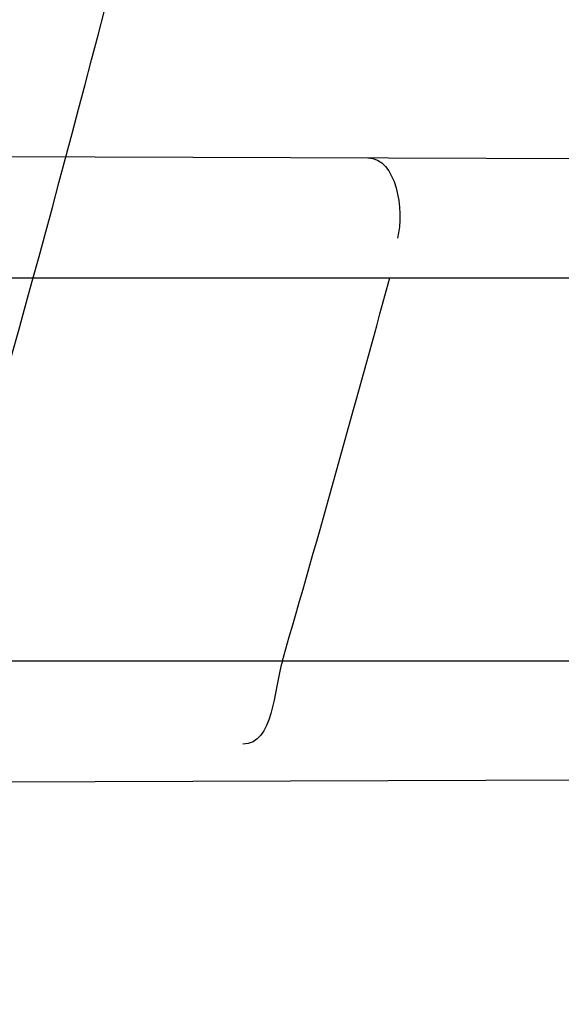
# Model space of a CAD drawing. Header units: millimetres. Extents: x 0 to 297, y 0 to 210.
# Tile 31 of 256: x 146.20794 to 146.21783, y 90.95549 to 90.97349. Entities that reach past the tile are written whole.
import ezdxf

# ---------------------------------------------------------------- set-up
doc = ezdxf.new("R2010")
doc.units = ezdxf.units.MM
doc.header["$LTSCALE"] = 16.335
doc.layers.get('0').update_dxf_attribs({"linetype": 'CONTINUOUS'})
for name, color, linetype in [('01_GLOBAL', 7, 'CONTINUOUS'), ('INTFCLR_1', 7, 'CONTINUOUS'), ('INTFCLR_144815', 7, 'CONTINUOUS')]:
    doc.layers.add(name, color=color, linetype=linetype)

msp = doc.modelspace()

# ---------------------------------------------------------------- linework, layer by layer
at = {"color": 7, "linetype": 'Continuous'}
msp.add_circle((146.8548034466, 92.13446435), 2.66, dxfattribs=at)
at = {"color": 9, "linetype": 'Continuous'}
msp.add_arc((146.8548034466, 92.13446435), 2.6259090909, 182.9674534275, 267.0325465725, dxfattribs=at)
at = {"layer": '01_GLOBAL', "color": 7, "linetype": 'Continuous'}
msp.add_circle((146.8548034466, 92.13446435), 2.695, dxfattribs=at)
at = {"layer": 'INTFCLR_1', "color": 9, "linetype": 'Continuous'}
for p, q in [((146.1904119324, 90.9710441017), (146.251158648, 90.9708320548)), ((146.1908577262, 90.9687686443), (146.2506262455, 90.9687686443)), ((146.1887624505, 90.96176864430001), (146.2488339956, 90.96176864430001)), ((146.1869335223, 90.9594810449), (146.2483072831, 90.95969528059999))]:
    msp.add_line(p, q, dxfattribs=at)
at = {"layer": 'INTFCLR_1', "color": 6, "linetype": 'Continuous'}
for centre, radius, start, end in [((145.8396077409, 91.0702686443), 0.4224162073, 270, 90.00000002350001), ((145.8396077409, 91.0702686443), 0.4014439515, 270, 90.00000002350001), ((145.8390284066, 91.07026646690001), 0.3891373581, 343.8104319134, 344.8808162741)]:
    msp.add_arc(centre, radius, start, end, dxfattribs=at)
at = {"layer": 'INTFCLR_1', "color": 9, "linetype": 'Continuous'}
for points, knots in [([(146.215167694, 90.9396470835), (146.2159987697, 90.9419085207), (146.2176274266, 90.946474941), (146.2207305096, 90.9557355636), (146.2257654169, 90.97235802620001), (146.2304341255, 90.99186806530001), (146.2335169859, 91.0093050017), (146.2348129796, 91.0182086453), (146.2354818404, 91.02335838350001), (146.2370256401, 91.0362869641), (146.2386297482, 91.0583777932), (146.2383725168, 91.0844410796), (146.2371603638, 91.1013312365), (146.2363978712, 91.10913017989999), (146.2358364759, 91.11431722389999), (146.2341019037, 91.1283170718), (146.2301634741, 91.1507347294), (146.2244881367, 91.17262139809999), (146.2204287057, 91.18561168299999), (146.2189019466, 91.1902581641), (146.2165792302, 91.19710265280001), (146.2113391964, 91.2114121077), (146.2022901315, 91.2324139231), (146.191984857, 91.25225539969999), (146.1848007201, 91.2644679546), (146.1814430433, 91.2699042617), (146.1792124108, 91.2734478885), (146.1731796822, 91.2827676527), (146.1630706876, 91.2970711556), (146.1490288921, 91.31448381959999), (146.1371354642, 91.3275359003), (146.1288272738, 91.33587871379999), (146.1242335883, 91.3402958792), (146.1178598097, 91.34625301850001), (146.1089384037, 91.3540531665), (146.0992814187, 91.3616216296), (146.0931582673, 91.3659756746), (146.0901748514, 91.36797805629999), (146.0877179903, 91.3695554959), (146.0855301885, 91.370872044), (146.0836031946, 91.37188306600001), (146.0825200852, 91.3723860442), (146.0816575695, 91.37269367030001), (146.0810609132, 91.3728329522), (146.0805598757, 91.3727572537), (146.0804622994, 91.37228572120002), (146.0807027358, 91.3717645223), (146.0811202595, 91.37104224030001), (146.0817948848, 91.3701330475), (146.0826939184, 91.36902450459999), (146.0838249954, 91.3677243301), (146.0851758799, 91.36623182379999), (146.086740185, 91.3645487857), (146.0892045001, 91.3619398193), (146.0927127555, 91.3582725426), (146.0992604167, 91.35140180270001), (146.106411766, 91.3436935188), (146.1129263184, 91.3363261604), (146.1169531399, 91.331641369), (146.123428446, 91.3239507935), (146.1333417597, 91.31148785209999), (146.1463378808, 91.2933556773), (146.155744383, 91.27855323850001), (146.1619029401, 91.26801686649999), (146.1660815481, 91.2606062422), (146.1732904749, 91.2470796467), (146.1829180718, 91.22665319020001), (146.189559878, 91.2096229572), (146.192649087, 91.2007931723)], [0, 0, 0, 0, 0.0103790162, 0.0208837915, 0.0420711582, 0.08518389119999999, 0.1071959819, 0.1183353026, 0.1239410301, 0.1295663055, 0.1744258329, 0.2192337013, 0.2417180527, 0.2473539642, 0.2529903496, 0.2641931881, 0.3081223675, 0.3509244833, 0.3614867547, 0.3667496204, 0.3719934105, 0.3926231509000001, 0.4323812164, 0.470412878, 0.488854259, 0.4934078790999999, 0.4979383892, 0.5068921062, 0.5412323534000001, 0.5733304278, 0.6031976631, 0.6172528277, 0.6240454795, 0.630650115, 0.6548352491, 0.6750685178, 0.6834752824, 0.6871962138, 0.6905460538, 0.6960524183, 0.6981915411, 0.6999110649, 0.7012078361, 0.7020914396, 0.7026255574, 0.7031007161, 0.7038824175, 0.7050749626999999, 0.7066970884, 0.7087489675, 0.7112252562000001, 0.7141187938, 0.7174211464, 0.7211233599, 0.729578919, 0.7392839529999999, 0.762009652, 0.7748693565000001, 0.7816473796, 0.7886214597, 0.8181786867, 0.8502212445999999, 0.8846823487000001, 0.8936821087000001, 0.9027944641, 0.9213301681, 0.9597016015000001, 1, 1, 1, 1]), ([(146.0853256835, 91.3712686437), (146.0858354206, 91.3712685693), (146.0884302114, 91.37024205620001), (146.0914097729, 91.3684995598), (146.094679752, 91.36644225), (146.0977098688, 91.3644452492), (146.1039326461, 91.360106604), (146.1137472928, 91.3525690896), (146.1228234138, 91.3447983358), (146.1293077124, 91.3388643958), (146.1339781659, 91.33446754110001), (146.1424222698, 91.3261670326), (146.1545124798, 91.3131819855), (146.1687911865, 91.29585634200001), (146.1790766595, 91.28161812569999), (146.1852148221, 91.2723404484), (146.1874832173, 91.2688147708), (146.1908964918, 91.263408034), (146.1981971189, 91.2512666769), (146.2086731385, 91.2315369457), (146.2178781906, 91.21064109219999), (146.2232089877, 91.19640184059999), (146.2255710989, 91.18959322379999), (146.227123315, 91.18497242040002), (146.2312489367, 91.17205880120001), (146.2370185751, 91.1502981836), (146.2410247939, 91.1279970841), (146.242788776, 91.1140716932), (146.2433595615, 91.1089133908), (146.2441347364, 91.1011583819), (146.2453671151, 91.08436335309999), (146.2456287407, 91.058442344), (146.2439975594, 91.03647449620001), (146.2424282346, 91.02361998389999), (146.2417481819, 91.0184987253), (146.2404303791, 91.0096435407), (146.2372949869, 90.9922981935), (146.2325471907, 90.97289442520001), (146.2274296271, 90.95636879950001), (146.2242749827, 90.9471599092), (146.2226192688, 90.94261896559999), (146.2217743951, 90.9403701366)], [0, 0, 0, 0, 0.0031306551, 0.0166311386, 0.0214593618, 0.0268204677, 0.03892666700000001, 0.0680356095, 0.1027865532, 0.1122690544, 0.1220182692, 0.1421808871, 0.1849821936, 0.2309157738, 0.2799873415, 0.2927705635, 0.2992370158, 0.3057352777, 0.3320402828, 0.3862318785, 0.4428084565, 0.4721382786, 0.4795908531, 0.487069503, 0.5020757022, 0.562848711, 0.6251729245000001, 0.641061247, 0.6490543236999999, 0.6570463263, 0.6889269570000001, 0.7524525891, 0.8160592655, 0.8240370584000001, 0.8319876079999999, 0.8477879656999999, 0.8790177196, 0.9402188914, 0.9703170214, 0.9852457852, 1, 1, 1, 1]), ([(146.192649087, 91.2007931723), (146.1958606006, 91.19161380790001), (146.2016925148, 91.1727509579), (146.207244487, 91.1485054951), (146.2099856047, 91.1323126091), (146.2110878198, 91.12467357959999), (146.2117778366, 91.1195334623), (146.2134659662, 91.10537393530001), (146.2150886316, 91.08202445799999), (146.2148602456, 91.05859212), (146.2140091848, 91.0442666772), (146.2136200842, 91.03903900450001), (146.2129629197, 91.0312586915), (146.2111506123, 91.0146916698), (146.206931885, 90.9897134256), (146.2017743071, 90.9689710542), (146.19827327, 90.95706681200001), (146.1968531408, 90.95239866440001), (146.1942959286, 90.9443911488), (146.1888936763, 90.9289345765), (146.1802622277, 90.90786547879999), (146.171382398, 90.8897741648), (146.1656550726, 90.8792145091), (146.1635773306, 90.8754900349), (146.1604900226, 90.8700564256), (146.1538400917, 90.8588573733), (146.1432874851, 90.8427416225), (146.130351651, 90.82515020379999), (146.1210235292, 90.81367435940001), (146.1156460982, 90.8073755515), (146.113618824, 90.80502464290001), (146.1101975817, 90.8011144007), (146.1038773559, 90.7940784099), (146.096999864, 90.7867494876), (146.0907938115, 90.7802607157), (146.0870749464, 90.7763572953), (146.0841227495, 90.7731700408), (146.082218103, 90.7709636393), (146.0811689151, 90.76956887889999), (146.0807337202, 90.7688287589), (146.0804699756, 90.768297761), (146.0805812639, 90.7676067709), (146.0820539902, 90.76790723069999), (146.0836740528, 90.7686837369), (146.0866075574, 90.7702696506), (146.0894057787, 90.77205211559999), (146.0917034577, 90.7735832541), (146.0931778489, 90.7745970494), (146.0956556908, 90.77633123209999), (146.0996186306, 90.7792326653), (146.1051563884, 90.78353748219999), (146.1134349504, 90.79034993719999), (146.1208444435, 90.79699512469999), (146.1273278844, 90.803212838), (146.1319747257, 90.8077988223), (146.1403493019, 90.8164335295), (146.1522854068, 90.8298984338), (146.1663008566, 90.8478011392), (146.1763364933, 90.8624671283), (146.1823017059, 90.8720054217), (146.1845040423, 90.87562926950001), (146.1878179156, 90.8811894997), (146.1948947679, 90.8936741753), (146.2049952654, 90.9139390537), (146.2119439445, 90.93087495), (146.2151676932, 90.9396470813)], [0, 0, 0, 0, 0.0419354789, 0.08505031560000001, 0.1071497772, 0.1127379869, 0.1183317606, 0.1295131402, 0.1742263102, 0.2191466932, 0.230445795, 0.2361065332, 0.241751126, 0.2641147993, 0.3079545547, 0.3508736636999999, 0.3561840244, 0.3614616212, 0.3719139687, 0.3924297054, 0.4320526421, 0.4700131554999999, 0.4792642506, 0.483852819, 0.4884035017, 0.5062126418, 0.5400088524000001, 0.5714206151, 0.6003317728, 0.6037560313, 0.6071340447, 0.6137178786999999, 0.6261602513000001, 0.6479155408, 0.6570536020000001, 0.6648783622, 0.6711643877, 0.6757843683, 0.6774462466, 0.6786751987, 0.6794900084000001, 0.6799813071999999, 0.6813020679, 0.6842478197, 0.6888651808, 0.6950795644, 0.6987591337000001, 0.70073729, 0.7027989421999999, 0.7117993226, 0.7219139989, 0.7330405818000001, 0.7580265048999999, 0.7648041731, 0.7717766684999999, 0.7861782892, 0.816667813, 0.8493175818, 0.8841610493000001, 0.8932352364, 0.8978283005, 0.9024468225, 0.9211469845, 0.9596997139, 1, 1, 1, 1]), ([(146.0853256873, 90.7692686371), (146.0851880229, 90.76926865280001), (146.0848509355, 90.76933511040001), (146.0848682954, 90.76994105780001), (146.0852289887, 90.7705644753), (146.0858526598, 90.7714910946), (146.0868032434, 90.7726443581), (146.0886356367, 90.7747215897), (146.090803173, 90.7769929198), (146.093215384, 90.77947858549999), (146.0959839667, 90.7823063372), (146.1017014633, 90.78813019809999), (146.1087122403, 90.79541364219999), (146.1151564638, 90.8024097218), (146.1186445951, 90.80629812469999), (146.1207113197, 90.8086358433), (146.1261908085, 90.8148966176), (146.1356953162, 90.82630389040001), (146.1488811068, 90.8438006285), (146.1596415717, 90.8598377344), (146.1664241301, 90.87098636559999), (146.1695721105, 90.8763942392), (146.1716900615, 90.88010002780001), (146.1775256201, 90.8906021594), (146.1865751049, 90.9085978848), (146.1953782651, 90.9295730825), (146.2008882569, 90.9449633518), (146.2034958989, 90.9529350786), (146.2049438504, 90.9575818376), (146.2085119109, 90.96942638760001), (146.2137695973, 90.9900678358), (146.2180725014, 91.0149384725), (146.2199207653, 91.0314342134), (146.2205908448, 91.0391798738), (146.2209875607, 91.0443838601), (146.221855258, 91.0586438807), (146.2220882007, 91.0819731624), (146.2204334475, 91.1052178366), (146.2187124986, 91.1193111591), (146.218008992, 91.1244278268), (146.2168850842, 91.13203296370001), (146.2140893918, 91.1481570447), (146.2084266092, 91.17229781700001), (146.202482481, 91.1910654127), (146.1992099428, 91.20019722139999)], [0, 0, 0, 0, 0.0008731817, 0.001718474, 0.0032338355, 0.0055641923, 0.008732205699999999, 0.0127298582, 0.0231213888, 0.0286463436, 0.0346993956, 0.04822263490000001, 0.0804125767, 0.0988155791, 0.1085508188, 0.1135449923, 0.1186070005, 0.1613231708, 0.2076862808, 0.2575123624, 0.2837454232, 0.2904461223, 0.2972015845, 0.3108183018, 0.3666504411, 0.4248609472, 0.4549769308, 0.4703146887, 0.4780576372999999, 0.4858477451, 0.5487776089, 0.6130123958, 0.6457680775, 0.6540347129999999, 0.6623246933, 0.6788711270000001, 0.74464742, 0.8101273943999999, 0.8265053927, 0.8346996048, 0.8428861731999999, 0.8752668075, 0.9384714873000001, 1, 1, 1, 1])]:
    msp.add_open_spline(points, degree=3, knots=knots, dxfattribs=at)
at = {"layer": 'INTFCLR_1', "color": 6, "linetype": 'Continuous'}
for points, knots in [([(146.1150652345, 91.3712686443), (146.1142109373, 91.3712686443), (146.1157546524, 91.3683280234), (146.1170803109, 91.3667058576), (146.1192467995, 91.3638593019), (146.1219201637, 91.3606396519), (146.125337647, 91.3565305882), (146.129332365, 91.3517587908), (146.1336170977, 91.3465688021), (146.1378478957, 91.3413533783), (146.1417862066, 91.33638567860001), (146.1454017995, 91.33172329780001), (146.1486896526, 91.3273866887), (146.1516611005, 91.3233827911), (146.1543369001, 91.3197024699), (146.156743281, 91.3163299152), (146.1589048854, 91.3132456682), (146.1608385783, 91.3104414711), (146.1625660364, 91.3078989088), (146.1641084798, 91.30559694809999), (146.165490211, 91.30350884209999), (146.1667189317, 91.3016311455), (146.1678098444, 91.29994672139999), (146.1687779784, 91.29843810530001), (146.1696459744, 91.2970741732), (146.1706214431, 91.29552968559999), (146.171753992, 91.2937197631), (146.1728766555, 91.29190262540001), (146.1738510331, 91.2903096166), (146.1746912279, 91.2889253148), (146.1756155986, 91.2873892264), (146.1766371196, 91.2856754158), (146.1777643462, 91.28376355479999), (146.1790081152, 91.2816276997), (146.1803754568, 91.2792474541), (146.181880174, 91.2765877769), (146.1835347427, 91.2736124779), (146.1853542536, 91.27027563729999), (146.1873580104, 91.2665190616), (146.1895596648, 91.26228659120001), (146.1919715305, 91.2575132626), (146.194608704, 91.25211957), (146.1974929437, 91.24599442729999), (146.200642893, 91.2390039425), (146.2040752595, 91.23097719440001), (146.207802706, 91.22170867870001), (146.2118351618, 91.2109047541), (146.2161179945, 91.1983172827), (146.2203681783, 91.1842931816), (146.2242872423, 91.1694234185), (146.2276657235, 91.1543820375), (146.2304753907, 91.139299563), (146.2327156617, 91.12423570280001), (146.2343982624, 91.1091881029), (146.2355287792, 91.09419226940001), (146.236117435, 91.07923359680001), (146.2361708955, 91.0643357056), (146.2356951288, 91.04948488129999), (146.2346936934, 91.03468304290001), (146.2331693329, 91.0199420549), (146.2311191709, 91.00523224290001), (146.2285428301, 90.9905732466), (146.2254275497, 90.9759332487), (146.2217708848, 90.96133081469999), (146.2176203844, 90.94696854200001), (146.2132204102, 90.93354429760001), (146.2088852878, 90.9216267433), (146.2048596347, 90.91144843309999), (146.2011587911, 90.9027023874), (146.1977663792, 90.8951298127), (146.1946668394, 90.88853337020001), (146.1918379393, 90.88275133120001), (146.1892594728, 90.8776633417), (146.1869119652, 90.8731715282), (146.1847820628, 90.86920240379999), (146.1828538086, 90.8656918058), (146.1811073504, 90.8625765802), (146.1795253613, 90.85980462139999), (146.1780916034, 90.8573318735), (146.1767959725, 90.85512907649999), (146.1756290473, 90.853169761), (146.1745782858, 90.8514245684), (146.1736278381, 90.8498612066), (146.1727650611, 90.8484544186), (146.1719665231, 90.84716262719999), (146.1711689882, 90.84588214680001), (146.1703111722, 90.8445150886), (146.1693416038, 90.84298277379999), (146.1682509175, 90.8412753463), (146.1670226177, 90.8393723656), (146.1656376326, 90.83725160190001), (146.1640803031, 90.83489670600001), (146.1623329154, 90.8322916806), (146.1603729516, 90.82941522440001), (146.1581781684, 90.826247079), (146.1557236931, 90.8227690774), (146.1529902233, 90.81897164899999), (146.1499514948, 90.81483864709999), (146.1465806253, 90.8103557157), (146.1428687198, 90.80553486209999), (146.1388145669, 90.8003907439), (146.1344498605, 90.7949851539), (146.129996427, 90.7895765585), (146.1258273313, 90.7845911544), (146.1222457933, 90.7802900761), (146.1194492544, 90.7769295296), (146.1171773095, 90.7739602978), (146.1158081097, 90.7722877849), (146.114193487, 90.7692686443), (146.1150652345, 90.7692686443)], [0, 0, 0, 0, 0.0038604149, 0.007501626, 0.0124785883, 0.0188917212, 0.0268498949, 0.0364677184, 0.0470694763, 0.05724446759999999, 0.0668187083, 0.0757144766, 0.08390537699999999, 0.0914099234, 0.09824517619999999, 0.1044667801, 0.1101313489, 0.1152642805, 0.1198589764, 0.1240215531, 0.1277856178, 0.1311734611, 0.1341617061, 0.1368541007, 0.1392736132, 0.1414672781, 0.1451087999, 0.148921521, 0.1511192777, 0.1535471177, 0.1562389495, 0.1592204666, 0.1625628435, 0.1662680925, 0.1703891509, 0.1749670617, 0.1800766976, 0.185772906, 0.1921414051, 0.1993155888, 0.2073311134, 0.2163077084, 0.2264451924, 0.2379233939, 0.2509534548, 0.2658909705, 0.2830621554, 0.3030578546, 0.3259639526, 0.3492662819, 0.3725305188, 0.395610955, 0.4185782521, 0.4413347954, 0.4640172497, 0.4865192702, 0.5089682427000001, 0.5313242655, 0.5536477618, 0.5759939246, 0.5982772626, 0.6207472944, 0.6432362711, 0.6658996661, 0.6887559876, 0.7107777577, 0.7297237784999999, 0.7460531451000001, 0.7602331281, 0.7726347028, 0.7835467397, 0.7931663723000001, 0.8017211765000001, 0.8093215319, 0.8160683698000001, 0.8220757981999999, 0.8274205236, 0.83220661, 0.8364980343, 0.8403367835, 0.8437547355, 0.8468031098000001, 0.8495420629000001, 0.8520223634, 0.8542604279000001, 0.8564046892, 0.8588391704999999, 0.8615533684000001, 0.8645986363, 0.8679945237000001, 0.8717882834, 0.8760445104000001, 0.8807522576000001, 0.8859628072, 0.8917731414, 0.8981681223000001, 0.9051985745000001, 0.9129160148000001, 0.9213486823, 0.930543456, 0.9404096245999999, 0.9509435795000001, 0.9619432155, 0.9720502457, 0.9803711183, 0.9870628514, 0.9922716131, 0.9960607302, 1, 1, 1, 1]), ([(146.1150652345, 90.7692686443), (146.1160387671, 90.7692686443), (146.1177271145, 90.7704064), (146.1203228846, 90.771969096), (146.1232989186, 90.77413160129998), (146.1269787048, 90.7769491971), (146.1313602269, 90.7805465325), (146.136189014, 90.7847397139), (146.1410884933, 90.7892225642), (146.14571304, 90.7936536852), (146.1499506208, 90.7978758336), (146.1538079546, 90.8018604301), (146.1573032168, 90.80558744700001), (146.1604624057, 90.80905244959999), (146.1633068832, 90.8122543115), (146.1658602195, 90.8151952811), (146.1681553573, 90.81789510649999), (146.1702110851, 90.8203595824), (146.1720499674, 90.82260144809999), (146.1736917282, 90.82463420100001), (146.175161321, 90.82647923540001), (146.1764960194, 90.8281758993), (146.177810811, 90.8298661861), (146.1792115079, 90.8316888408), (146.1806985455, 90.83365031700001), (146.1821699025, 90.8356187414), (146.183615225, 90.8375779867), (146.1851191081, 90.83964462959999), (146.1867839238, 90.8419668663), (146.1886446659, 90.84460610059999), (146.1907239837, 90.84761283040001), (146.1930437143, 90.8510418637), (146.1956231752, 90.8549500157), (146.1984823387, 90.8594072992), (146.2016518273, 90.86451166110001), (146.2051614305, 90.8703758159), (146.209038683, 90.87713741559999), (146.2133125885, 90.8849785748), (146.2180078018, 90.8941127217), (146.2231555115, 90.90485947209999), (146.2286552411, 90.91737178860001), (146.2341538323, 90.9312565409), (146.2392951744, 90.9458956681), (146.2438614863, 90.9607345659), (146.2478132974, 90.9756282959), (146.2511637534, 90.9905608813), (146.2539112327, 91.0054533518), (146.2560779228, 91.020346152), (146.2576685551, 91.0351758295), (146.2586982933, 91.04996599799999), (146.2591763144, 91.0647019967), (146.2591102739, 91.07938636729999), (146.2585051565, 91.0940278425), (146.2573642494, 91.1086171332), (146.2556872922, 91.1231604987), (146.2534729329, 91.1376558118), (146.2507211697, 91.1520808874), (146.2474209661, 91.1664680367), (146.2435667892, 91.18079923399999), (146.239139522, 91.1950910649), (146.234151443, 91.20927087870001), (146.2288018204, 91.2228037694), (146.2234345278, 91.2350612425), (146.218408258, 91.24561069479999), (146.2138248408, 91.25458398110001), (146.2096571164, 91.2622864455), (146.2058775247, 91.2689320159), (146.2024553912, 91.2746998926), (146.1993628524, 91.27972662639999), (146.196567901, 91.2841272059), (146.1940471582, 91.2879852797), (146.1917761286, 91.291377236), (146.189737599, 91.2943570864), (146.1879066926, 91.29698229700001), (146.18627007, 91.2992900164), (146.1848016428, 91.3013303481), (146.183482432, 91.3031394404), (146.182221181, 91.3048484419), (146.1809100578, 91.3066048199), (146.1794654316, 91.30851560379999), (146.1779774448, 91.3104564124), (146.1764846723, 91.31237679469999), (146.1749729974, 91.3142966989), (146.1733137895, 91.3163746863), (146.1714604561, 91.3186595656), (146.1693845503, 91.3211749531), (146.1670661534, 91.32393152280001), (146.1644777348, 91.32694376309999), (146.1615962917, 91.33021938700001), (146.1583918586, 91.3337681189), (146.154841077, 91.33758842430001), (146.1509238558, 91.34167085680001), (146.1466153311, 91.3459997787), (146.1419164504, 91.35053715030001), (146.1369054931, 91.3551583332), (146.1319289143, 91.35951049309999), (146.1273729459, 91.3632762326), (146.1235388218, 91.3662278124), (146.1204516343, 91.36848349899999), (146.1177826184, 91.37009623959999), (146.1160568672, 91.3712686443), (146.1150652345, 91.3712686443)], [0, 0, 0, 0, 0.0042187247, 0.0081401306, 0.0133978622, 0.0200459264, 0.0282638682, 0.0379443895, 0.0477615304, 0.05703690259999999, 0.0656973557, 0.0736821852, 0.0810680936, 0.0878383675, 0.0940009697, 0.0996271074, 0.1047154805, 0.1093563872, 0.1135342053, 0.1172803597, 0.1206792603, 0.1237557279, 0.1266349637, 0.1299589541, 0.1337168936, 0.1373013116, 0.1406085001, 0.1442672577, 0.148377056, 0.1529904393, 0.1582606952, 0.164218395, 0.1709303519, 0.1785521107, 0.1871652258, 0.1969659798, 0.2081658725, 0.2209392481, 0.2356613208, 0.2526660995, 0.2725685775, 0.2948769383, 0.3173640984, 0.3397873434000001, 0.3621386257, 0.3841211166, 0.4060891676, 0.4277469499, 0.4493218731, 0.470705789, 0.4919793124, 0.5131981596, 0.5343255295, 0.5554668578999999, 0.5765984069, 0.5977513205, 0.6189954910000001, 0.6402209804, 0.6617015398, 0.6832900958, 0.7050415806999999, 0.7268239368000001, 0.7463339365, 0.7630160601, 0.7774553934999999, 0.7899931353, 0.8009638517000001, 0.8105830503, 0.8190545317, 0.8265380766, 0.8331730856, 0.8390248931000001, 0.8442268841, 0.8488182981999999, 0.8528943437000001, 0.8564866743, 0.8597116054, 0.8625968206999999, 0.8656908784, 0.8692094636, 0.8729771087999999, 0.8762884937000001, 0.879749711, 0.8835661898, 0.8878115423, 0.8924986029, 0.8976989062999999, 0.9034198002, 0.9097088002, 0.9166034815, 0.9241390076, 0.9323094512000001, 0.9411199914, 0.9506041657, 0.9606137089, 0.9706541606, 0.9792553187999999, 0.9862062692, 0.9916647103, 0.9957028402, 1, 1, 1, 1])]:
    msp.add_open_spline(points, degree=3, knots=knots, dxfattribs=at)
for points in [[(146.2142937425, 90.97096073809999), (146.2148149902, 90.9709589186), (146.2149718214, 90.969997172), (146.2148358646, 90.9694939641)], [(146.212734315, 90.96176864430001), (146.2125776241, 90.9612289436), (146.2125739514, 90.96024722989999), (146.2120119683, 90.9602452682)]]:
    msp.add_open_spline(points, degree=3, dxfattribs=at)
at = {"layer": 'INTFCLR_144815', "color": 6, "linetype": 'Continuous'}
for radius in [0.4466793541, 0.4256665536]:
    msp.add_circle((145.8396077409, 91.0702686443), radius, dxfattribs=at)
for radius, start, end in [(0.6157754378, 313.9937911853, 154.5150993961), (0.5947754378, 312.9543589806, 154.5144414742), (0.5751005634, 282.2440355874, 71.2863570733), (0.4537777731, 308.490992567, 51.50900743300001)]:
    msp.add_arc((145.8396077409, 91.0702686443), radius, start, end, dxfattribs=at)
at = {"layer": 'INTFCLR_144815', "color": 9, "linetype": 'Continuous'}
for centre, radius, start, end in [((145.8396077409, 91.0702686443), 0.5712784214, 292.4997540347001, 54.0964566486), ((145.8396102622, 91.0702698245), 0.5153523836, 292.4997540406, 54.09645665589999), ((145.8396077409, 91.0702686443), 0.450734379, 313.8592910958, 46.1407088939)]:
    msp.add_arc(centre, radius, start, end, dxfattribs=at)
at = {"layer": 'INTFCLR_144815', "color": 6, "linetype": 'Continuous'}
for points, knots in [([(146.1515348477, 90.7587687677), (146.1512150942, 90.7587746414), (146.1512119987, 90.7600070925), (146.1517859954, 90.7606977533), (146.1523169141, 90.7616585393), (146.1528921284, 90.7625183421), (146.1535763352, 90.7635215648), (146.1543814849, 90.7646472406), (146.15530592, 90.76590779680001), (146.1563525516, 90.76730531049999), (146.1575225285, 90.7688454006), (146.1588179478, 90.7705337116), (146.1602417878, 90.77237807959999), (146.1617966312, 90.7743862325), (146.1634827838, 90.7765637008), (146.1652973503, 90.7789125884), (146.1672357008, 90.7814334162), (146.169295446, 90.7841302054), (146.1714790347, 90.7870140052), (146.1737896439, 90.7900978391), (146.1762240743, 90.7933873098), (146.1787743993, 90.79688231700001), (146.1814309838, 90.80058082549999), (146.1841860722, 90.80448380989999), (146.1870298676, 90.8085896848), (146.1899514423, 90.8128953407), (146.1929388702, 90.81739609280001), (146.195979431, 90.82208572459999), (146.1990598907, 90.82695665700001), (146.2021667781, 90.832000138), (146.2052866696, 90.837206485), (146.2084064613, 90.8425653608), (146.2115136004, 90.84806604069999), (146.2145962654, 90.85369765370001), (146.2176434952, 90.85944939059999), (146.2206452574, 90.86531064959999), (146.2235925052, 90.87127120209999), (146.2264771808, 90.8773212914), (146.2292921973, 90.88345171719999), (146.2320314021, 90.88965389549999), (146.2346894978, 90.8959198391), (146.2372619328, 90.9022420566), (146.2397453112, 90.90861474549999), (146.2421317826, 90.9150191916), (146.2444188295, 90.9214479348), (146.2466074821, 90.92790255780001), (146.2487002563, 90.9343910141), (146.2506975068, 90.9409155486), (146.2525965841, 90.9474680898), (146.2543963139, 90.95404485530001), (146.2560946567, 90.9606375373), (146.2576905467, 90.9672398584), (146.2591843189, 90.9738506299), (146.2605765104, 90.98046966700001), (146.2618676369, 90.9870969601), (146.2630580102, 90.99373176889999), (146.2641477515, 91.00037227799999), (146.2651369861, 91.0070162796), (146.2660260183, 91.0136624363), (146.2668152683, 91.02031037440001), (146.2675051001, 91.0269596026), (146.2680958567, 91.03360976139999), (146.2685878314, 91.0402603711), (146.2689813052, 91.04691137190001), (146.269276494, 91.05356251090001), (146.2694735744, 91.0602138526), (146.2695726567, 91.0668651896), (146.2695738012, 91.07351660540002), (146.2694770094, 91.08016791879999), (146.2692822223, 91.0868192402), (146.2689893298, 91.0934703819), (146.2685981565, 91.1001213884), (146.2681084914, 91.10677196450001), (146.2675200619, 91.1134219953), (146.2668325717, 91.12007108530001), (146.2660456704, 91.1267189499), (146.2651589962, 91.1333650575), (146.2641721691, 91.140008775), (146.2630848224, 91.1466492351), (146.2618965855, 91.1532855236), (146.2606070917, 91.1599166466), (146.2592161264, 91.1665408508), (146.2577236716, 91.1731557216), (146.25612979, 91.17975889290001), (146.2544344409, 91.1863486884), (146.2526374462, 91.19292404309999), (146.2507388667, 91.199483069), (146.2487392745, 91.2060224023), (146.2466397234, 91.21253772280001), (146.2444415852, 91.21902445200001), (146.2421464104, 91.2254781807), (146.2397562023, 91.2318939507), (146.2372735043, 91.23826617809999), (146.2347014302, 91.24458873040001), (146.2320437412, 91.2508548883), (146.2293049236, 91.2570573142), (146.2264902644, 91.2631880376), (146.2236059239, 91.2692384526), (146.220658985, 91.2751993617), (146.2176574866, 91.2810610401), (146.2146104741, 91.2868132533), (146.211527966, 91.2924454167), (146.2084209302, 91.29794670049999), (146.2053011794, 91.3033062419), (146.2021812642, 91.3085133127), (146.1990742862, 91.31355757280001), (146.1959936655, 91.31842933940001), (146.1929528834, 91.3231198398), (146.189965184, 91.32762147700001), (146.187043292, 91.3319280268), (146.1841991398, 91.3360347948), (146.1814436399, 91.339938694), (146.1787864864, 91.34363828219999), (146.1762360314, 91.34713370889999), (146.1737992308, 91.3504265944), (146.1714816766, 91.35351982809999), (146.1692876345, 91.3564173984), (146.1672201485, 91.3591241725), (146.1652811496, 91.36164570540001), (146.1634716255, 91.36398800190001), (146.1617917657, 91.3661573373), (146.1602410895, 91.3681601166), (146.1588186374, 91.3700026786), (146.1575230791, 91.3716911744), (146.1563528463, 91.37323156), (146.1553062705, 91.3746291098), (146.1543814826, 91.3758897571), (146.1535770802, 91.37701559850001), (146.1528902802, 91.3780187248), (146.1523225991, 91.3788790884), (146.1518630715, 91.37966964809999), (146.151402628, 91.3804116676), (146.1510534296, 91.3817596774), (146.1515348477, 91.3817685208)], [0, 0, 0, 0, 0.0014103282, 0.0032894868, 0.0045784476, 0.006109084, 0.0078878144, 0.009921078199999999, 0.0122159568, 0.0147800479, 0.0176210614, 0.0207450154, 0.0241645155, 0.0278962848, 0.0319450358, 0.0363094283, 0.0409856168, 0.0459681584, 0.0512740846, 0.0569372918, 0.0629614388, 0.06932079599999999, 0.0760170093, 0.0830428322, 0.09038864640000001, 0.09804223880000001, 0.1059886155, 0.1142106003, 0.1226891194, 0.1314036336, 0.1403327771, 0.1494548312, 0.1587482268, 0.1681920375, 0.1777662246, 0.1874518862, 0.1972313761, 0.2070885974, 0.2170088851, 0.2269790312, 0.2369874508, 0.247023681, 0.2570780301, 0.2671479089, 0.2771627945, 0.2871678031, 0.297203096, 0.3072268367, 0.3172573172, 0.3272873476, 0.3372951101, 0.3472786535, 0.3572404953, 0.3671820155, 0.3771057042, 0.38701475, 0.3969071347, 0.4067804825, 0.4166362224, 0.4264761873, 0.4363022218, 0.4461151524, 0.4559173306, 0.4657100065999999, 0.4754958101, 0.4852761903, 0.4950537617, 0.5048299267, 0.514607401, 0.5243876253, 0.5341732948, 0.5439658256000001, 0.5537677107, 0.5635801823, 0.5734055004, 0.5832449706, 0.5931003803, 0.6029729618, 0.6128636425, 0.6227732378, 0.6327028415, 0.6426530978, 0.6526214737, 0.6626060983, 0.6726078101, 0.6826271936, 0.6926651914, 0.7027189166, 0.7127821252, 0.7228511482, 0.7329216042, 0.7429877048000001, 0.7530428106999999, 0.7630790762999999, 0.7730874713, 0.7830577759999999, 0.7929782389, 0.8028356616, 0.8126154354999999, 0.8223014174, 0.8318761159, 0.8413205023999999, 0.8506146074, 0.8597374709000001, 0.8686675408, 0.8773831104, 0.8858627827, 0.8940860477, 0.9020337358, 0.9096886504, 0.9170358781, 0.9240630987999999, 0.9307608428, 0.9371226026, 0.9431446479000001, 0.9488258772, 0.9541674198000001, 0.9591725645, 0.9638462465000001, 0.9681947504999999, 0.9722253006, 0.9759458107, 0.979364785, 0.9824904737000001, 0.9853313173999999, 0.9878955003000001, 0.9901906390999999, 0.9922241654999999, 0.994002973, 0.9955336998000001, 0.9968227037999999, 0.9978766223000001, 1, 1, 1, 1]), ([(146.1616919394, 91.3712686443), (146.1613689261, 91.3712686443), (146.161354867, 91.3700255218), (146.1618990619, 91.3693139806), (146.1624036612, 91.3683331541), (146.1629511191, 91.3674540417), (146.1636029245, 91.3664290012), (146.1643702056, 91.3652789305), (146.1652510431, 91.3639918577), (146.1662478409, 91.3625660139), (146.1673615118, 91.3609958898), (146.1685933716, 91.35927662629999), (146.1699443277, 91.3574028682), (146.1714151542, 91.35536903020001), (146.1730061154, 91.3531695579), (146.1747171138, 91.35079874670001), (146.1765473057, 91.34825122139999), (146.1784952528, 91.3455217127), (146.1805585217, 91.34260561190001), (146.1827337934, 91.3394988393), (146.1850166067, 91.33619825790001), (146.187401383, 91.332701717), (146.1898813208, 91.3290083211), (146.1924484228, 91.32511854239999), (146.1950935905, 91.32103426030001), (146.1978067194, 91.31675882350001), (146.2005768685, 91.3122970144), (146.2033924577, 91.3076549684), (146.2062415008, 91.3028400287), (146.2091118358, 91.2978605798), (146.2119913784, 91.29272580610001), (146.2148683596, 91.2874454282), (146.2177314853, 91.2820295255), (146.2205700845, 91.27648833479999), (146.2233742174, 91.2708320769), (146.2261347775, 91.2650707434), (146.2288435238, 91.2592139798), (146.2314930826, 91.2532710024), (146.2340769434, 91.24725050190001), (146.2365894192, 91.2411606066), (146.2390255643, 91.2350089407), (146.2413812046, 91.22880240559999), (146.2436527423, 91.2225475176), (146.2458372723, 91.21624994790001), (146.2479322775, 91.2099152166), (146.2499358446, 91.2035479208), (146.2518463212, 91.19715263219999), (146.2536625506, 91.1907330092), (146.255383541, 91.184292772), (146.2570086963, 91.17783475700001), (146.2585375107, 91.17136193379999), (146.2599697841, 91.16487642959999), (146.261305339, 91.1583806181), (146.262544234, 91.1518760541), (146.2636865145, 91.1453645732), (146.2647323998, 91.1388472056), (146.265682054, 91.1323253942), (146.2665357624, 91.1257998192), (146.2672937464, 91.1192715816), (146.2679563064, 91.1127410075), (146.2685236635, 91.1062089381), (146.2689960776, 91.09967549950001), (146.2693737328, 91.09314134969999), (146.2696568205, 91.0866064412), (146.2698454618, 91.08007129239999), (146.2699397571, 91.07353577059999), (146.2699397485, 91.0670003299), (146.2698454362, 91.06046482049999), (146.2696567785, 91.053929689), (146.2693736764, 91.0473948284), (146.2689960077, 91.0408607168), (146.2685235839, 91.0343273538), (146.2679562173, 91.0277953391), (146.2672936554, 91.0212648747), (146.2665356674, 91.0147367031), (146.2656819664, 91.0082112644), (146.2647323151, 91.0016895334), (146.263686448, 90.9951723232), (146.2625441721, 90.9886608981), (146.2613053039, 90.982156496), (146.2599697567, 90.975660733), (146.2585375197, 90.9691753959), (146.257008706, 90.96270257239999), (146.2553835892, 90.9562447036), (146.2536625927, 90.949804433), (146.2518464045, 90.94338494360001), (146.2499359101, 90.9369895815), (146.2479323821, 90.9306223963), (146.2458373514, 90.92428757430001), (146.2436528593, 90.9179901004), (146.2413812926, 90.9117351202), (146.2390256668, 90.90552861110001), (146.2365895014, 90.899376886), (146.2340770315, 90.8932869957), (146.2314931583, 90.88726645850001), (146.2288435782, 90.88132342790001), (146.2261348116, 90.875466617), (146.2233742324, 90.86970524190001), (146.2205700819, 90.8640489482), (146.2177314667, 90.8585077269), (146.2148683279, 90.8530918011), (146.2119913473, 90.8478114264), (146.2091118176, 90.84267667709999), (146.2062415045, 90.8376972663), (146.2033924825, 90.8328823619), (146.200576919, 90.82824035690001), (146.1978068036, 90.82377859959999), (146.1950937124, 90.8195032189), (146.1924485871, 90.815418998), (146.1898815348, 90.8115292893), (146.1874016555, 90.8078359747), (146.1850169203, 90.8043394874), (146.1827341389, 90.8010389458), (146.1805588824, 90.7979321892), (146.1784956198, 90.79501609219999), (146.1765476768, 90.7922865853), (146.1747174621, 90.7897390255), (146.1730064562, 90.78736820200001), (146.1714154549, 90.7851686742), (146.1699446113, 90.78313481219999), (146.1685936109, 90.7812609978), (146.1673617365, 90.7795417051), (146.1662480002, 90.7779715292), (146.1652512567, 90.7765456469), (146.1643701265, 90.7752585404), (146.1636036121, 90.7741083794), (146.1629493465, 90.7730834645), (146.1624091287, 90.7722038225), (146.1619724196, 90.7713972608), (146.1615362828, 90.7706337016), (146.1612048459, 90.7692686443), (146.1616919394, 90.7692686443)], [0, 0, 0, 0, 0.0014863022, 0.0034583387, 0.00480742, 0.0064070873, 0.008263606, 0.0103831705, 0.0127725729, 0.0154385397, 0.018388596, 0.0216299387, 0.0251705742, 0.0290176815, 0.0331791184, 0.0376612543, 0.0424708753, 0.0476126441, 0.053091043, 0.05890788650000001, 0.0650637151, 0.071556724, 0.0783824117, 0.08553378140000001, 0.09300120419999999, 0.1007725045, 0.1088330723, 0.1171662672, 0.125753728, 0.1345758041, 0.1436120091, 0.1528416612, 0.1622443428, 0.1717998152, 0.1814887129, 0.1912927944, 0.2011949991, 0.2111795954, 0.2212322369, 0.2313400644, 0.2414915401, 0.251676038, 0.2618853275, 0.272110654, 0.2823462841, 0.2925853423, 0.3028240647, 0.3130572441, 0.3232827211, 0.3334966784, 0.3436983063, 0.353884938, 0.364056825, 0.3742120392, 0.3843517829, 0.3944749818, 0.4045834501, 0.4146764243, 0.4247563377, 0.4348229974, 0.4448791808, 0.4549248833, 0.4649631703, 0.4749943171, 0.4850215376, 0.4950452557, 0.505068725, 0.5150924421, 0.5251196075, 0.5351507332, 0.5451888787, 0.5552345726, 0.5652905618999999, 0.5753571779, 0.5854368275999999, 0.5955298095, 0.6056379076, 0.615761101, 0.6259004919, 0.6360558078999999, 0.6462271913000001, 0.6564139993, 0.6666151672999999, 0.6768294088, 0.6870543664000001, 0.6972879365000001, 0.7075261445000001, 0.7177656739, 0.7280008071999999, 0.7382265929, 0.7484354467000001, 0.7586203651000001, 0.7687717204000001, 0.7788795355, 0.7889322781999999, 0.7989169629, 0.8088192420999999, 0.8186233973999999, 0.8283123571, 0.8378678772, 0.8472706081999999, 0.8565002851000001, 0.8655364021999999, 0.8743584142, 0.8829458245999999, 0.8912789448, 0.8993394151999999, 0.9071106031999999, 0.9145779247, 0.9217291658, 0.9285546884, 0.9350475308, 0.9412033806, 0.9470201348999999, 0.9524985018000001, 0.9576403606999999, 0.9624499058, 0.9669322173, 0.9710936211, 0.9749409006, 0.978481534, 0.9817230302, 0.984673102, 0.9873392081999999, 0.9897286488, 0.9918483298, 0.9937048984, 0.9953046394, 0.9966537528, 0.9977587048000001, 1, 1, 1, 1]), ([(146.2419187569, 91.0702686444), (146.2419187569, 91.06613607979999), (146.2417972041, 91.05786639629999), (146.2412501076, 91.0454639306), (146.2403370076, 91.0330611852), (146.2390551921, 91.0206591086), (146.2374020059, 91.0082597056), (146.2353745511, 90.9958666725), (146.2329686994, 90.9834856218), (146.2301810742, 90.97112470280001), (146.2270107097, 90.95879507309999), (146.2234550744, 90.94651340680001), (146.2195175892, 90.9342992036), (146.2152018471, 90.92217797), (146.2105195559, 90.91018200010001), (146.2054865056, 90.8983497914), (146.2001294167, 90.88672936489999), (146.1944851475, 90.87537681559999), (146.1886034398, 90.864358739), (146.1825493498, 90.85374803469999), (146.1764022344, 90.8436226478), (146.1702548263, 90.83406187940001), (146.1642079, 90.8251386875), (146.1583638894, 90.81691313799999), (146.1528175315, 90.8094256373), (146.1476486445, 90.8026921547), (146.1429171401, 90.7967071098), (146.1386605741, 90.79144619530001), (146.1349015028, 90.7868682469), (146.1316394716, 90.7829304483), (146.1288735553, 90.7795769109), (146.1265811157, 90.7767756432), (146.1247678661, 90.7744523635), (146.1233636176, 90.77265634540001), (146.1224842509, 90.77114967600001), (146.1217601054, 90.7703143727), (146.1218564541, 90.7692686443), (146.1221340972, 90.7692686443)], [0, 0, 0, 0, 0.0373969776, 0.0748305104, 0.1123278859, 0.1499208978, 0.1876426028, 0.2255106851, 0.2635438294, 0.3017616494, 0.3401610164, 0.3787310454, 0.4174490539, 0.4562752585, 0.4951477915, 0.5339633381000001, 0.5726158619, 0.6109244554, 0.6486768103, 0.6856239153, 0.7214601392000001, 0.7558561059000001, 0.7884730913, 0.8189949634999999, 0.8471589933, 0.8727898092, 0.8958085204, 0.9161981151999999, 0.9340282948, 0.9494114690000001, 0.9624736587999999, 0.9733586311, 0.9821878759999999, 0.9890812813, 0.9941468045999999, 0.9974875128, 1, 1, 1, 1]), ([(146.1415550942, 90.7587687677), (146.1412445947, 90.7587743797), (146.1412273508, 90.7599724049), (146.1418093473, 90.7606387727), (146.1423391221, 90.7615699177), (146.1429159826, 90.7624033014), (146.1436016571, 90.7633763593), (146.1444091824, 90.7644685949), (146.145336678, 90.7656922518), (146.1463871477, 90.7670492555), (146.1475618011, 90.7685451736), (146.1488622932, 90.77018488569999), (146.150290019, 90.7719740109), (146.1518464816, 90.77391869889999), (146.1535329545, 90.7760254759), (146.1553505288, 90.77830129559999), (146.157299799, 90.78075322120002), (146.1593809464, 90.7833885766), (146.1615932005, 90.78621431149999), (146.1639344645, 90.7892365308), (146.1664007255, 90.7924596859), (146.1689860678, 90.79588646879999), (146.1716830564, 90.7995181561), (146.1744830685, 90.8033548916), (146.1773763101, 90.8073955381), (146.180351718, 90.81163732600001), (146.1833970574, 90.81607573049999), (146.1864992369, 90.8207046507), (146.1896445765, 90.82551653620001), (146.1928191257, 90.8305026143), (146.1960089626, 90.8356531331), (146.1992004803, 90.8409576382), (146.2023806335, 90.8464052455), (146.205537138, 90.85198490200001), (146.2086586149, 90.8576856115), (146.2117346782, 90.863496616), (146.2147559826, 90.8694075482), (146.2177142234, 90.8754085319), (146.2206021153, 90.8814902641), (146.2234133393, 90.88764405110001), (146.2261424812, 90.893861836), (146.2287849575, 90.9001361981), (146.2313369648, 90.90646040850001), (146.2337953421, 90.91282827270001), (146.2361575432, 90.91923421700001), (146.238421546, 90.9256732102), (146.2405857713, 90.93214070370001), (146.2426490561, 90.93863268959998), (146.2446105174, 90.9451454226), (146.2464696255, 90.95167578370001), (146.2482260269, 90.9582208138), (146.249879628, 90.96477812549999), (146.2514304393, 90.9713454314), (146.252878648, 90.9779209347), (146.2542244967, 90.9845029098), (146.2554683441, 90.9910900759), (146.2566105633, 90.997681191), (146.2576515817, 91.0042753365), (146.2585918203, 91.01087163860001), (146.2594317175, 91.01746950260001), (146.2601716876, 91.0240684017), (146.260812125, 91.0306679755), (146.2613533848, 91.03726792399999), (146.2617957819, 91.0438680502), (146.2621395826, 91.05046822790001), (146.2623849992, 91.0570683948), (146.2625321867, 91.06366852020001), (146.2625648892, 91.0680687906), (146.2625648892, 91.0702686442)], [0, 0, 0, 0, 0.0027272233, 0.00637693, 0.0088871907, 0.0118720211, 0.0153444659, 0.0193180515, 0.02380733, 0.0288260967, 0.0343890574, 0.0405101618, 0.0472051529, 0.05449051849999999, 0.0623846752, 0.0709044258, 0.0800682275, 0.08989261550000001, 0.1003941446, 0.1115838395, 0.1234656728, 0.1360350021, 0.1492811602, 0.1631910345, 0.1777467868, 0.1929237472, 0.2086919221, 0.2250163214, 0.241858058, 0.2591751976, 0.2769240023, 0.2950599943, 0.3135389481, 0.3323178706, 0.3513557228, 0.3706138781, 0.3900565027, 0.40965088, 0.4293672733, 0.4491790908, 0.4690627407, 0.4889974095, 0.5089649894, 0.5289504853, 0.5489397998, 0.5689220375, 0.5888883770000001, 0.6088300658, 0.6287418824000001, 0.6486179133, 0.6684555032, 0.6882511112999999, 0.7080041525, 0.7277129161, 0.7473782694, 0.7670001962, 0.7865808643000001, 0.8061213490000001, 0.8256243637, 0.8450923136, 0.8645285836, 0.8839363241, 0.9033192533, 0.9226811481, 0.9420259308, 0.9613578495, 0.9806810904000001, 1, 1, 1, 1]), ([(146.1691690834, 90.7763969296), (146.1687851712, 90.7764036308), (146.1689546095, 90.7779189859), (146.1697315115, 90.7790599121), (146.1708843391, 90.7812089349), (146.1725602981, 90.7837422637), (146.1747341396, 90.7870099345), (146.1774252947, 90.7909276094), (146.1806308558, 90.7955824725), (146.1842332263, 90.8008456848), (146.1879731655, 90.8063911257), (146.1915725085, 90.81184155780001), (146.1948750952, 90.81694711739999), (146.1978706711, 90.8216835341), (146.200574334, 90.826050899), (146.2030116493, 90.8300665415), (146.2051949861, 90.833734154), (146.2071471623, 90.8370715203), (146.2088885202, 90.8400980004), (146.2104549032, 90.84286235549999), (146.2119718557, 90.8455760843), (146.2135082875, 90.84836552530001), (146.215040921, 90.85119346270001), (146.216458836, 90.8538498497), (146.2177089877, 90.85622567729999), (146.2188113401, 90.8583465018), (146.2197838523, 90.8602379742), (146.2206875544, 90.8620133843), (146.221596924, 90.86381876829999), (146.2225851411, 90.86580179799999), (146.2236776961, 90.86802093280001), (146.2248886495, 90.8705142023), (146.2262310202, 90.8733218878), (146.2277173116, 90.8764866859), (146.2293581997, 90.88005189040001), (146.231170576, 90.88408194), (146.2331660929, 90.8886406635), (146.2353605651, 90.893809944), (146.2377752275, 90.89970198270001), (146.2404300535, 90.9064559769), (146.24333995, 90.91423982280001), (146.2465092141, 90.923233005), (146.2499429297, 90.93370532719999), (146.25355238, 90.94574839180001), (146.2570962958, 90.95895711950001), (146.2603400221, 90.9727381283), (146.2631548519, 90.98660551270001), (146.265532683, 91.00051874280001), (146.2674745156, 91.0144574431), (146.268982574, 91.02842891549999), (146.2700557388, 91.0423940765), (146.2706967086, 91.05634558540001), (146.270839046, 91.0656329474), (146.270839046, 91.0702686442)], [0, 0, 0, 0, 0.0036397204, 0.0085369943, 0.0157954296, 0.0255088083, 0.0378134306, 0.0528137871, 0.0706279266, 0.09136563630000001, 0.1132788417, 0.1340284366, 0.1532798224, 0.1709168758, 0.1871507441, 0.2019689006, 0.2154440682, 0.2276101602, 0.2386187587, 0.2485421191, 0.257728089, 0.268088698, 0.2787291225, 0.288218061, 0.2966314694, 0.3041773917, 0.3108751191, 0.3167920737, 0.3230614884, 0.3300369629, 0.337794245, 0.3465081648, 0.3563110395, 0.3672939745, 0.3796510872, 0.3935134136, 0.4091801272, 0.426821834, 0.4467452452, 0.4695381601, 0.4956096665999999, 0.5255127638, 0.5599184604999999, 0.6000687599, 0.6446728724, 0.6895337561, 0.7342496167, 0.7787833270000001, 0.8233104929, 0.8676315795, 0.9119694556, 0.9560574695, 1, 1, 1, 1]), ([(146.2915000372, 91.0702686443), (146.2915000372, 91.0656668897), (146.2913516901, 91.0564528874), (146.2906831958, 91.04263355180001), (146.2895662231, 91.0288129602), (146.2879983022, 91.01500121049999), (146.2859760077, 91.0012047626), (146.2834956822, 90.98743285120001), (146.2805540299, 90.97369860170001), (146.2771490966, 90.9600203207), (146.2732813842, 90.946422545), (146.2689552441, 90.93293679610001), (146.2641806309, 90.9196029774), (146.2589753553, 90.9064705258), (146.2533674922, 90.89359942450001), (146.2473981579, 90.8810606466), (146.2411238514, 90.868935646), (146.2346184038, 90.85731473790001), (146.2279729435, 90.84629298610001), (146.2212937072, 90.8359645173), (146.2146967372, 90.8264146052), (146.2082996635, 90.8177115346), (146.2022127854, 90.80990025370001), (146.1965301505, 90.80299859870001), (146.1913244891, 90.7969993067), (146.1866450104, 90.7918719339), (146.1825199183, 90.7875770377), (146.1789594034, 90.7840514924), (146.1759636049, 90.78127647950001), (146.1735201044, 90.77911083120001), (146.1713967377, 90.777571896), (146.1700017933, 90.7763824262), (146.1691691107, 90.7763969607)], [0, 0, 0, 0, 0.0421285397, 0.08434683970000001, 0.1266414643, 0.1690446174, 0.2115817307, 0.2542734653, 0.2971305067, 0.3401457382, 0.3832945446, 0.4265305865, 0.4697791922, 0.5129300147, 0.5558322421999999, 0.5982870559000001, 0.6400420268, 0.6807938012, 0.7201892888, 0.7578469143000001, 0.7933806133, 0.8264335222, 0.8567170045, 0.8840287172, 0.9082689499, 0.9294277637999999, 0.9475672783, 0.9627965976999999, 0.9752495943, 0.9850650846, 0.9923757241, 1, 1, 1, 1])]:
    msp.add_open_spline(points, degree=3, knots=knots, dxfattribs=at)
at = {"layer": 'INTFCLR_144815', "color": 9, "linetype": 'Continuous'}
for points, knots in [([(146.2905583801, 91.0530357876), (146.2902266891, 91.04387520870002), (146.2889817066, 91.02477107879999), (146.2859719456, 91.00087783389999), (146.2832094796, 90.98498618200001), (146.2818037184, 90.97773275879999), (146.2808361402, 90.9729381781), (146.278087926, 90.9600826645), (146.272924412, 90.9396843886), (146.2659889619, 90.9177225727), (146.2606323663, 90.9029457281), (146.2574807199, 90.89477431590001), (146.2527840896, 90.8830634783), (146.246998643, 90.8698745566), (146.2408277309, 90.8571099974), (146.2373125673, 90.8501534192), (146.2322180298, 90.8403495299), (146.2246186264, 90.8266378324), (146.214434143, 90.8098401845), (146.2061929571, 90.7972009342), (146.201041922, 90.78962241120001), (146.1988238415, 90.78640196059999), (146.1974343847, 90.7843940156), (146.1940400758, 90.7795198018), (146.1892021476, 90.77267333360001), (146.1847293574, 90.7663129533), (146.1824599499, 90.7628240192), (146.1814687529, 90.76123952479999), (146.1806206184, 90.75969553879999), (146.1800487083, 90.75848115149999), (146.1799928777, 90.75770548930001), (146.1801506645, 90.7575678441)], [0, 0, 0, 0, 0.0858001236, 0.1790833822, 0.2252548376, 0.2367557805, 0.2482389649, 0.2710367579, 0.3598009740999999, 0.445061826, 0.4864888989, 0.5069045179, 0.5270361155, 0.6045890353, 0.6416374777, 0.6597341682, 0.6775421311, 0.7450519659, 0.8064210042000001, 0.8613741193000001, 0.8862623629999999, 0.8921897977, 0.8979757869, 0.909117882, 0.9477859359, 0.9764348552, 0.98192108, 0.9867019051, 0.9940016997, 0.9980401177, 1, 1, 1, 1]), ([(146.1907030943, 90.76209702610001), (146.1905460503, 90.76222522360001), (146.190609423, 90.7629986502), (146.1912143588, 90.764173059), (146.1920932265, 90.76569055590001), (146.1931216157, 90.7672423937), (146.195475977, 90.7706708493), (146.2001030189, 90.7769189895), (146.2051020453, 90.7836500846), (146.2086099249, 90.78844557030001), (146.2100456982, 90.7904212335), (146.212337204, 90.7935895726), (146.2176564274, 90.801044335), (146.2261654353, 90.8134818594), (146.2366822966, 90.83002168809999), (146.2445343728, 90.8435360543), (146.2497982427, 90.8532012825), (146.253427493, 90.8600548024), (146.259796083, 90.8726262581), (146.2657722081, 90.88562876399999), (146.2706249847, 90.8971799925), (146.2738789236, 90.90523428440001), (146.2794075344, 90.9197951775), (146.2865683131, 90.94144443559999), (146.2919041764, 90.96157232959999), (146.2947436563, 90.9742580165), (146.2957429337, 90.97898732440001), (146.2971943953, 90.9861403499), (146.3000463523, 91.0018099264), (146.3028738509, 91.02324774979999), (146.3041332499, 91.03994014), (146.3044933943, 91.0468263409)], [0, 0, 0, 0, 0.0019511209, 0.0060578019, 0.0135221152, 0.0184240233, 0.0240553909, 0.0535050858, 0.0932797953, 0.1047395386, 0.110689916, 0.1167852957, 0.1423727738, 0.1988288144, 0.2618001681, 0.3309746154, 0.3492045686, 0.3677228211, 0.4056116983, 0.4848284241, 0.5053718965, 0.5261970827, 0.5684309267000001, 0.6552565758, 0.7455309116, 0.7687000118, 0.7803679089, 0.7920523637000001, 0.8389465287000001, 0.9336333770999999, 1, 1, 1, 1])]:
    msp.add_open_spline(points, degree=3, knots=knots, dxfattribs=at)

doc.saveas('drawing.dxf')
